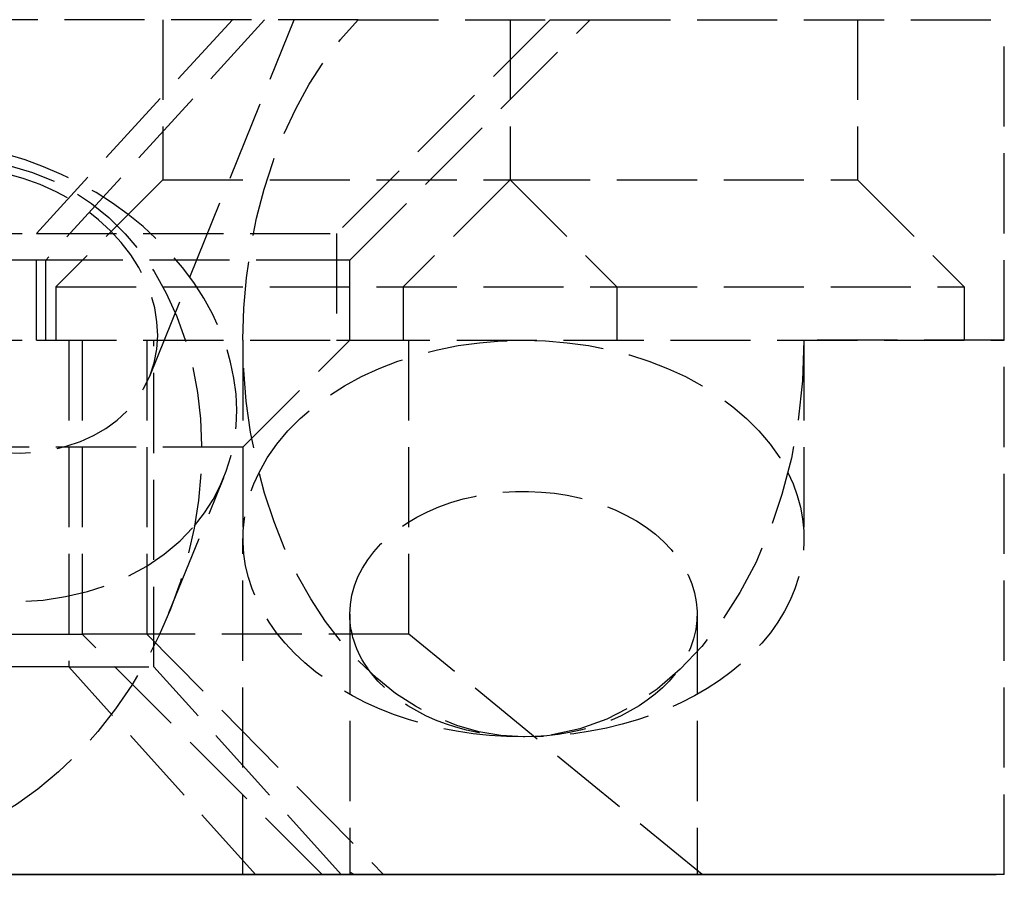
# Model space of a CAD drawing. Header units: millimetres. Extents: x -25 to 25, y -0.2 to 16.
import ezdxf

# ---------------------------------------------------------------- set-up
doc = ezdxf.new("R2010")
doc.units = ezdxf.units.MM
doc.header["$LTSCALE"] = 10
doc.linetypes.add('ALLCAD_Strich', pattern=[0.2, 0.15, -0.05])
doc.layers.add('BESCH_KONT_sich_schn_ansi_2d', color=40, linetype='Continuous')
doc.layers.add('BESCH_KONT_sich_schn_grun_2d', color=10, linetype='Continuous')

msp = doc.modelspace()

# ---------------------------------------------------------------- linework, layer by layer
at = {"layer": 'BESCH_KONT_sich_schn_ansi_2d', "linetype": 'ALLCAD_Strich'}
for p, q in [((25.00000000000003, 0), (-25.00000000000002, 0)), ((-12.58732918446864, 0, -210), (12.58732918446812, 0, -210)), ((10.55403159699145, 0, -34.56753949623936), (6.88306408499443, 0, -32.97883010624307)), ((6.88306408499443, 0, -32.97883010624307), (12.50000000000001, 0, -20)), ((11.15587484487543, 0, -34.81052926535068), (7.057798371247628, 0, -32.95155933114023)), ((12.74999999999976, 0, -20.40317049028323), (7.057798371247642, 0, -32.9515593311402)), ((7.489721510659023, 0, -179.6074803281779), (9.082525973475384, 0, -210)), ((10.98492488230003, 0, -179.4243044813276), (7.489721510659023, 0, -179.6074803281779)), ((8.952912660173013, 0, -203), (7.739378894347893, 0, -179.8443963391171)), ((10.99799094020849, 0, -179.6736197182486), (7.739378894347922, 0, -179.8443963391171)), ((8.587946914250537, 0, -5.631038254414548), (9.719855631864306, 0, -4.424827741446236)), ((12.4848244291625, 0, -208.0440927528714), (8.952912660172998, 0, -203)), ((8.952912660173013, 0, -203), (12.16255529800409, 0, -201.8948314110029)), ((9.10864119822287, 0, -4.115468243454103), (11.31883282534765, 0, -11.57695012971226)), ((9.975481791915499, 0), (10.56097716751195, 0, -1.976599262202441)), ((16.50000000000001, 0, -20.82842712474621), (10.55403159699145, 0, -34.56753949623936)), ((10.75, 0, -60.00000000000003), (10.75, 0, -63.71231060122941)), ((10.74999999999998, 0, -120), (10.74999999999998, 0, -123.7123106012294)), ((10.74999999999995, 0, -180), (10.74999999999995, 0, -183.7123106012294)), ((10.75000000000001, 0), (10.75000000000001, 0, -3.712310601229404)), ((10.98492488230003, 0, -179.4243044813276), (12.58732918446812, 0, -210)), ((12.2332118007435, 0, -179.6088845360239), (10.99799094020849, 0, -179.6736197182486)), ((11.15587484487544, 0, -34.81052926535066), (17.24999999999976, 0, -21.37610492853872)), ((12.16255529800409, 0, -201.8948314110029), (13.37921364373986, 0, -201.4759023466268)), ((12.23321180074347, 0, -179.6088845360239), (12.75944062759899, 0, -189.6499287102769)), ((13.85436542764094, 0, -210), (12.4848244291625, 0, -208.0440927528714)), ((16.50000000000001, 0, -20.82842712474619), (12.50000000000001, 0, -20)), ((12.50000000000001, 0, -3.533985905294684), (12.50000000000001, 0, -5.533985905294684)), ((12.50000000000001, 0, -20), (12.50000000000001, 0, -5.533985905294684)), ((13.85436542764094, 0, -210), (12.58732918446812, 0, -210)), ((12.74999999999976, 0, -20.40317049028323), (17.24999999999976, 0, -21.37610492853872)), ((12.74999999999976, 0, -10.00000000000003), (12.74999999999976, 0, -20.40317049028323)), ((12.74999999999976, 0), (12.74999999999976, 0, -5.126524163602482)), ((12.75000000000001, 0, -5.126524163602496), (12.75000000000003, 0, -10.00000000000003)), ((12.75, 0, -65.1265241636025), (12.75, 0, -70.00000000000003)), ((12.74999999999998, 0, -125.1265241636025), (12.74999999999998, 0, -130)), ((12.74999999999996, 0, -185.1265241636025), (12.74999999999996, 0, -189.9736310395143)), ((12.83134035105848, 0, -191.0218571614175), (13.37921364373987, 0, -201.4759023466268)), ((13.3792136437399, 0, -201.4759023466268), (19.34785107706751, 0, -210)), ((19.3478510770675, 0, -210), (13.85436542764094, 0, -210)), ((16.50000000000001, 0, -1.39087274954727), (16.50000000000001, 0, -20.82842712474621)), ((17.24999999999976, 0, -21.37610492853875), (17.24999999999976, 0)), ((19.25000000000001, 0, -5.126524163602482), (19.25000000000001, 0, -10.00000000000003)), ((19.25, 0, -65.12652416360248), (19.25, 0, -70.00000000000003)), ((19.24999999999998, 0, -125.1265241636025), (19.24999999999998, 0, -130)), ((19.24999999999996, 0, -185.1265241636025), (19.24999999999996, 0, -190)), ((19.3478510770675, 0, -210), (24.99999999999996, 0, -210)), ((21.25000000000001, 0), (21.25000000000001, 0, -3.712310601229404)), ((21.25, 0, -60.00000000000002), (21.25, 0, -63.71231060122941)), ((21.24999999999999, 0, -120), (21.24999999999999, 0, -123.7123106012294)), ((21.24999999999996, 0, -180), (21.24999999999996, 0, -183.7123106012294)), ((24.99999999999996, 0, -210), (25.00000000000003, 0))]:
    msp.add_line(p, q, dxfattribs=at)
at = {"layer": 'BESCH_KONT_sich_schn_ansi_2d', "linetype": 'ALLCAD_Strich', "extrusion": (0, -1, 0)}
for centre, radius in [((7.5, -50), 5.25), ((12.49999999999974, -103.33), 3.25), ((18.99999999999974, -71.66), 3.25)]:
    msp.add_circle(centre, radius, dxfattribs=at)
at = {"layer": 'BESCH_KONT_sich_schn_ansi_2d', "linetype": 'ALLCAD_Strich', "extrusion": (0, 1, 0)}
for centre, radius in [((-7.5, -50), 3.25), ((-12.49999999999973, -160), 5.25), ((-12.49999999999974, -103.33), 5.25), ((-12.49999999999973, -160), 3.25)]:
    msp.add_circle(centre, radius, dxfattribs=at)
for centre, radius, start, end in [((1.847e-13, -180.2500000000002), 12.25000000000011, 2.999999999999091, 176.9999999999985), ((0, -30.00000000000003), 11.49999999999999, 203.4018390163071, 336.5981609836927), ((2.7e-13, -180), 7.5, 2.999999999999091, 177.0000000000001), ((2.416e-13, -29.74999999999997), 7.750000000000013, 204.4000000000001, 335.5999999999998), ((-12.49999999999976, -46.65999999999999), 5.249999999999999, 358.9134218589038, 180), ((-12.49999999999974, -46.65999999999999), 5.249999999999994, 293.600731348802, 358.9134218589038), ((-12.49999999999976, -46.65999999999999), 5.249999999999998, 180, 293.600731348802), ((-18.99999999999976, -71.66), 5.249999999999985, 180, 53.80360896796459), ((-18.99999999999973, -128.33), 5.250000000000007, 180, 16.4423751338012), ((-18.99999999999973, -185), 5.25, 344.1494507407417, 180), ((-19.00000000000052, -184.9999999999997), 5.250000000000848, 338.4166798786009, 344.1494507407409), ((-18.99999999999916, -128.3299999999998), 5.249999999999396, 16.44237513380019, 24.51871204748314), ((-18.99999999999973, -185), 5.25, 180, 338.4166798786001), ((-18.99999999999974, -128.33), 5.250000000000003, 24.51871204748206, 180), ((-19.00000000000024, -184.9999999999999), 3.250000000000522, 352.6694148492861, 359.9999999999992), ((-18.99999999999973, -185), 3.25, 0, 313.7445763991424), ((-18.99999999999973, -185), 3.250000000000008, 313.7445763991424, 352.6694148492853), ((-18.99999999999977, -71.66000000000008), 5.250000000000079, 53.8036089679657, 80.09326145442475), ((-18.99999999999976, -71.66000000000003), 5.250000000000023, 80.09326145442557, 180)]:
    msp.add_arc(centre, radius, start, end, dxfattribs=at)
at = {"layer": 'BESCH_KONT_sich_schn_ansi_2d', "linetype": 'ALLCAD_Strich', "extrusion": (0, -1, 0)}
for centre, radius, start, end in [((-2.274e-13, -29.75000000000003), 12.25000000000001, 204.4000000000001, 335.5999999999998), ((-2.7e-13, -180), 11, 2.999999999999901, 177.0000000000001), ((-5.68e-14, -180.25), 7.749999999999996, 3.000000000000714, 177.0000000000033), ((1.42e-14, -30.00000000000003), 7.500000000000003, 203.4018390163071, 336.5981609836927), ((12.49999999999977, -46.66000000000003), 3.249999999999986, 236.0640643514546, 179.9999999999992), ((12.49999999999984, -46.65999999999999), 3.250000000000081, 180, 191.4217824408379), ((12.49999999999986, -46.65999999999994), 3.25000000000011, 191.4217824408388, 236.0640643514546), ((18.99999999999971, -128.33), 3.249999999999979, 163.788570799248, 180), ((18.99999999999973, -128.33), 3.25, 180, 125.4552081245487), ((18.99999999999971, -128.33), 3.249999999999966, 125.4552081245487, 163.7885707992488)]:
    msp.add_arc(centre, radius, start, end, dxfattribs=at)
for centre, major_axis, ratio, start_param, end_param in [((5.527173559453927, 0, -3.46767982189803), (-5.033803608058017, 0, -1.491080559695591), 0.5735764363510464, -6.759892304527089, -0.4767069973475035), ((8.20266868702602, 0, -12.49999999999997), (-1.609288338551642, 0, 5.43286638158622), 0.5735764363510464, -3.141592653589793, 3.141592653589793), ((16, 0, -60.00000000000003), (2.5e-15, 0, 7.424621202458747), 0.7071067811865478, -2.696110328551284, 2.696110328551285), ((15.99999999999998, 0, -120), (2.5e-15, 0, 7.424621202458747), 0.7071067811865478, -2.696110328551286, 2.696110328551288), ((15.99999999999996, 0, -180), (2.5e-15, 0, 7.424621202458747), 0.7071067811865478, -2.696110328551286, 2.69611032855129), ((16, 0, -63.71231060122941), (5.25, 0), 0.7071067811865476, -1.570796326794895, 4.71238898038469), ((15.99999999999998, 0, -123.7123106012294), (5.25, 0), 0.7071067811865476, -1.570796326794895, 4.71238898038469), ((15.99999999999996, 0, -183.7123106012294), (5.25, 0), 0.7071067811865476, -1.570796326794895, 4.71238898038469), ((16.00000000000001, 0, -3.712310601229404), (-5.250000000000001, 0), 0.7071067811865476, -1.570796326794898, 1.570796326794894), ((16.00000000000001, 0), (2.5e-15, 0, 7.424621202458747), 0.7071067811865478, 2.411864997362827, 2.696110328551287), ((16.00000000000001, 0, -5.126524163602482), (3.250000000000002, 0), 0.707106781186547, -0.7850855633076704, 3.141592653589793), ((16.00000000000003, 0, -5.12652416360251), (-3.25000000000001, 0), 0.7071067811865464, -2.7e-15, 0.7850855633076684), ((16.00000000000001, 0, 5.999999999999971), (2.5e-15, 0, 7.424621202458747), 0.7071067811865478, 2.511753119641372, 3.236975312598), ((16.00000000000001, 0, -5.126524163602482), (3.250000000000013, 0), 0.7071067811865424, -2.356507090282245, -0.7850855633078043), ((16, 0, -60.00000000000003), (2.5e-15, 0, 7.424621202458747), 0.7071067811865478, 2.696110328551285, 3.141592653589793), ((15.99999999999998, 0, -120), (2.5e-15, 0, 7.424621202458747), 0.7071067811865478, 2.696110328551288, 3.141592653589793), ((15.99999999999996, 0, -180), (2.5e-15, 0, 7.424621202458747), 0.7071067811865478, 2.69611032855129, 3.141592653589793), ((16.00000000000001, 0), (2.5e-15, 0, 7.424621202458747), 0.7071067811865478, 2.696110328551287, 3.141592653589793), ((16.00000000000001, 0, -3.712310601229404), (5.25, 0), 0.7071067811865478, -1.570796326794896, 1.570796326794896), ((16, 0, -60.00000000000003), (2.5e-15, 0, 7.424621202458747), 0.7071067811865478, -3.141592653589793, -2.696110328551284), ((15.99999999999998, 0, -120), (2.5e-15, 0, 7.424621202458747), 0.7071067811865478, -3.141592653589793, -2.696110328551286), ((15.99999999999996, 0, -180), (2.5e-15, 0, 7.424621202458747), 0.7071067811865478, -3.141592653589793, -2.696110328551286), ((16.00000000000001, 0), (2.5e-15, 0, 7.424621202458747), 0.7071067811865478, -3.141592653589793, -2.696110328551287), ((16.00000000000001, 0), (2.5e-15, 0, 7.424621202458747), 0.7071067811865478, -2.696110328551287, -1.570796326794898)]:
    msp.add_ellipse(centre, major_axis=major_axis, ratio=ratio, start_param=start_param, end_param=end_param, dxfattribs=at)
at = {"layer": 'BESCH_KONT_sich_schn_ansi_2d', "linetype": 'ALLCAD_Strich', "extrusion": (0, 1, 0)}
for centre, major_axis, ratio, start_param, end_param in [((5.992477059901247, 0, -5.038518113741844), (3.116164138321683, 0, 0.9230498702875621), 0.5735764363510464, -5.806478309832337, 0.476706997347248), ((16.00000000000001, 0, 5.499999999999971), (3.712310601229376, 0, 8.962310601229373), 0.4142135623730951, 2.260811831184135, 3.08592214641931), ((16, 0, -65.12652416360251), (-3.249999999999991, 0), 0.7071067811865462, -0.785085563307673, -2.6e-15), ((16, 0, -65.12652416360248), (-3.25, 0), 0.7071067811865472, -2.7e-15, 3.926678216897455), ((15.99999999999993, 0, -125.1265241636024), (-3.249999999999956, 0), 0.7071067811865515, -0.7850855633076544, 2.16e-14), ((15.99999999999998, 0, -125.1265241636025), (-3.250000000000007, 0), 0.7071067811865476, 0, 3.926678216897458), ((15.99999999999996, 0, -185.1265241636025), (-3.249999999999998, 0), 0.7071067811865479, -0.7850855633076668, 3.2e-15), ((15.99999999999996, 0, -185.1265241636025), (-3.25, 0), 0.7071067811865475, -9e-16, 3.926678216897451), ((16.00000000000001, 0, -10.00000000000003), (1.6e-15, 0, 4.596194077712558), 0.7071067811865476, -3.141592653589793, 3.141592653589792), ((16, 0, -70), (1.6e-15, 0, 4.596194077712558), 0.7071067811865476, -3.141592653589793, 3.141592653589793), ((15.99999999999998, 0, -130), (1.6e-15, 0, 4.596194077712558), 0.7071067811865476, -3.141592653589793, 3.141592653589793), ((15.99999999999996, 0, -190), (1.6e-15, 0, 4.596194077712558), 0.7071067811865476, -1.494557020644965, 4.48818861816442), ((16, 0, -65.12652416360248), (-3.250000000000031, 0), 0.707106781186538, -2.356507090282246, -0.7850855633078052), ((15.99999999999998, 0, -125.1265241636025), (-3.249999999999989, 0), 0.7071067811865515, -2.356507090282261, -0.7850855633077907), ((15.99999999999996, 0, -185.1265241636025), (-3.250000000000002, 0), 0.7071067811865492, -2.356507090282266, -0.7850855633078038)]:
    msp.add_ellipse(centre, major_axis=major_axis, ratio=ratio, start_param=start_param, end_param=end_param, dxfattribs=at)
at = {"layer": 'BESCH_KONT_sich_schn_ansi_2d', "linetype": 'ALLCAD_Strich', "extrusion": (0, 0.9999999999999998, 0)}
msp.add_ellipse((15.99999999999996, 0, -193.0577658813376), major_axis=(2.340262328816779, 0, -5.251468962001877), ratio=0.4294309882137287, start_param=2.150514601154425, end_param=2.450954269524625, dxfattribs=at)
at = {"layer": 'BESCH_KONT_sich_schn_grun_2d', "linetype": 'ALLCAD_Strich'}
for p, q in [((12.90767078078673, 16), (-12.90767078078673, 15.99999999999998)), ((10.55403159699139, 16), (6.883064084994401, 12)), ((11.1558748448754, 16), (7.057798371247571, 11.5)), ((9.004158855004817, 9.329437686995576), (11.70984531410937, 16)), ((9.249999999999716, 16.00000000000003), (9.249999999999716, 13)), ((16.49999999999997, 16), (12.49999999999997, 12)), ((12.74999999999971, 11.5), (17.24999999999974, 16)), ((12.90767078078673, 16), (16.49999999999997, 16)), ((15.74999999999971, 16.00000000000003), (15.74999999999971, 13)), ((16.49999999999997, 16), (17.24999999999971, 16)), ((17.24999999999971, 16), (24.99999999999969, 16)), ((22.24999999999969, 16.00000000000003), (22.24999999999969, 13)), ((24.99999999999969, 10), (24.99999999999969, 16)), ((9.249999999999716, 13), (7.249999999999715, 11)), ((9.249999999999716, 13), (15.74999999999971, 13)), ((15.74999999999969, 13), (13.74999999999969, 11)), ((15.74999999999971, 13), (17.74999999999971, 11)), ((15.74999999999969, 13), (22.24999999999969, 13)), ((22.24999999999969, 13), (24.24999999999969, 11)), ((-6.883064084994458, 11.99999999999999), (6.883064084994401, 12)), ((6.883064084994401, 12), (12.49999999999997, 12)), ((6.883064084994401, 9.999999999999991), (6.883064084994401, 12)), ((12.49999999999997, 12), (12.49999999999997, 10)), ((7.057798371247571, 11.5), (-7.057798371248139, 11.5)), ((7.057798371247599, 10), (7.057798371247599, 11.5)), ((12.49999999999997, 11.49999999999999), (7.057798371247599, 11.49999999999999)), ((12.74999999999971, 11.49999999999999), (12.49999999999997, 11.49999999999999)), ((12.74999999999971, 10), (12.74999999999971, 11.5)), ((7.249999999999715, 11), (7.249999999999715, 10)), ((7.249999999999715, 11), (17.74999999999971, 11)), ((13.74999999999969, 11), (13.74999999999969, 10)), ((17.74999999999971, 11), (17.74999999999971, 10)), ((17.74999999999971, 11), (24.24999999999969, 11)), ((24.24999999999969, 11), (24.24999999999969, 10)), ((-6.883064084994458, 9.999999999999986), (6.883064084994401, 9.999999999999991)), ((6.883064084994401, 10), (12.49999999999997, 10)), ((7.489721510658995, 10), (7.489721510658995, 3.887143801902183)), ((7.739378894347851, 10), (7.739378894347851, 4.5)), ((8.952912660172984, 10), (8.952912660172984, 4.5)), ((9.082525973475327, 3.887143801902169), (9.082525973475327, 10)), ((10.74999999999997, 8), (12.74999999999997, 10)), ((10.74999999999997, 10), (10.74999999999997, 6.287689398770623)), ((12.49999999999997, 10), (12.74999999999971, 10)), ((12.74999999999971, 10), (24.99999999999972, 10)), ((13.85436542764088, 4.500000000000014), (13.85436542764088, 10)), ((21.24999999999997, 10), (21.24999999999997, 6.287689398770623)), ((24.99999999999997, 10), (21.24999999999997, 10)), ((24.99999999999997, 0), (24.99999999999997, 10)), ((10.74999999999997, 8.000000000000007), (4.249999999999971, 8)), ((9.365024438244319, 4.898159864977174), (10.39219799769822, 7.430539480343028)), ((10.74999999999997, 0), (10.74999999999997, 6.287689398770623)), ((12.74999999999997, 4.873475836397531), (12.74999999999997, 0)), ((19.24999999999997, 4.873475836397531), (19.24999999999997, 0)), ((-7.73937889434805, 4.500000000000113), (7.739378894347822, 4.500000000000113)), ((8.952912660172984, 4.499999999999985), (7.739378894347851, 4.499999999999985)), ((12.23321180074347, 0), (7.739378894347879, 4.5)), ((13.85436542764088, 4.499999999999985), (8.952912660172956, 4.499999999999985)), ((8.952912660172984, 4.5), (13.3792136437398, 0)), ((19.34785107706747, 0), (13.85436542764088, 4.500000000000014)), ((7.489721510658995, 3.887143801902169), (-7.48972151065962, 3.887143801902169)), ((7.489721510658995, 3.887143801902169), (9.082525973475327, 3.887143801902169)), ((10.98492488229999, 0), (7.489721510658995, 3.887143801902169)), ((12.58732918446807, 0), (9.082525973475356, 3.887143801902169)), ((24.99999999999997, 0), (-25.00000000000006, -1.42e-14))]:
    msp.add_line(p, q, dxfattribs=at)
at = {"layer": 'BESCH_KONT_sich_schn_grun_2d', "linetype": 'ALLCAD_Strich', "extrusion": (0, 0, -1)}
for centre, major_axis, ratio, start_param, end_param in [((15.99999999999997, 10), (3.3e-15, -7.424621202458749), 0.7071067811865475, -1.8e-15, 2.511753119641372), ((5.992477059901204, 10.55102385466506), (-3.011681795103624, 1.221586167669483), 0.7854191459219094, -3.141592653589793, 3.141592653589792), ((16, 6.287689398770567), (-5.250000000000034, 2.73e-14), 0.7071067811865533, 0.3398369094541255, 1.570796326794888), ((15.99999999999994, 6.287689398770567), (5.250000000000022, 2.2e-15), 0.707106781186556, -1.570796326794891, -0.3398369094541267), ((15.99999999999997, 10), (3.3e-15, -7.424621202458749), 0.7071067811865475, -1.570796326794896, -1.7e-15), ((16, 6.287689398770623), (-5.250000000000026, -3e-16), 0.7071067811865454, -1.570796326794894, 0.339836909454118), ((15.99999999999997, 6.287689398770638), (5.250000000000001, 1.44e-14), 0.7071067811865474, -0.3398369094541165, 1.570796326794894), ((15.99999999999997, 4.873475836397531), (-3.249999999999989, 0), 0.7071067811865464, 0, 3.650449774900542), ((16.00000000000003, 4.873475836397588), (-3.250000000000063, -9.39e-14), 0.7071067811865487, -0.5088571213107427, 1.29e-14), ((15.99999999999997, 4.873475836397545), (-3.250000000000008, 2.395e-13), 0.707106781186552, -2.632735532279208, -0.5088571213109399)]:
    msp.add_ellipse(centre, major_axis=major_axis, ratio=ratio, start_param=start_param, end_param=end_param, dxfattribs=at)
at = {"layer": 'BESCH_KONT_sich_schn_grun_2d', "linetype": 'ALLCAD_Strich', "extrusion": (0, 0, -0.9999999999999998)}
msp.add_ellipse((4.499999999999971, 6.871491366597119), major_axis=(2.512456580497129, 6.19417601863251), ratio=0.7854191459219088, start_param=-0.6040189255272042, end_param=3.247987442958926, dxfattribs=at)
at = {"layer": 'BESCH_KONT_sich_schn_grun_2d', "linetype": 'ALLCAD_Strich'}
for centre, major_axis, ratio, start_param, end_param in [((5.527173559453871, 9.403870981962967), (4.865024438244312, -1.97333150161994), 0.7854191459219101, -0.2556270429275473, 3.141592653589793), ((5.527173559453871, 9.403870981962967), (-4.86502443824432, 1.973331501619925), 0.7854191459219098, 0.0378666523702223, 2.885965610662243), ((15.99999999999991, -3.057765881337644), (-3.247992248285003, 3.09026306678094), 0.0369614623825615, -0.1890483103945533, 0.1113913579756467)]:
    msp.add_ellipse(centre, major_axis=major_axis, ratio=ratio, start_param=start_param, end_param=end_param, dxfattribs=at)

doc.saveas('drawing.dxf')
